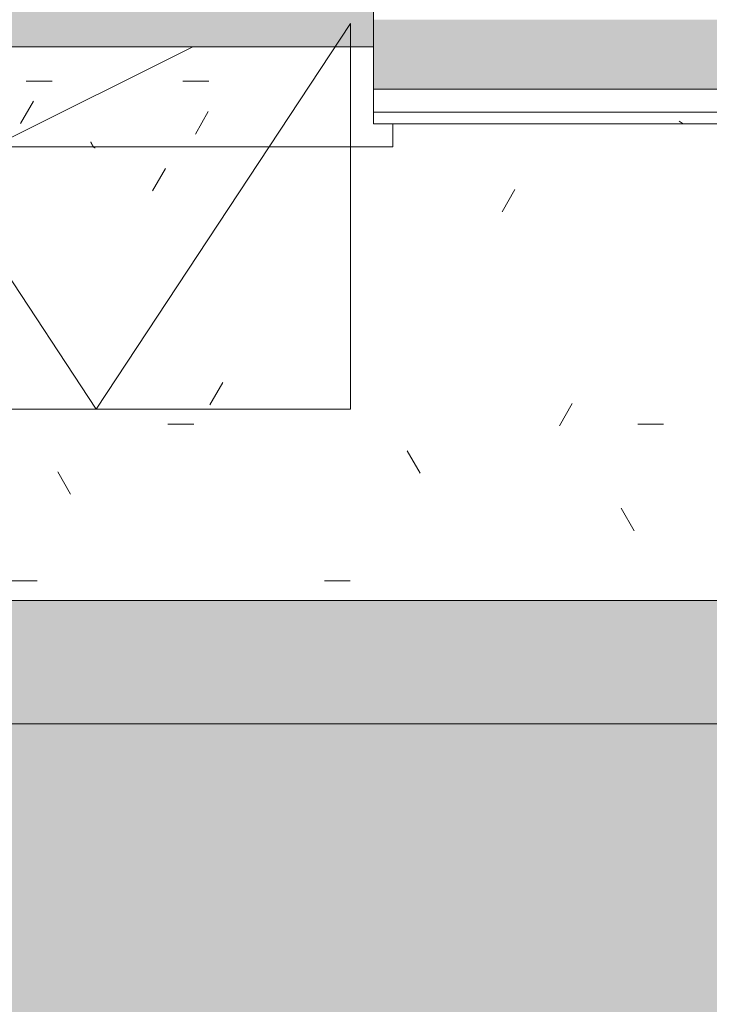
# Model space of a CAD drawing. Header units: millimetres. Extents: x 5980700 to 6194397, y -12939 to 2351883.
# Tile 50 of 124: x 6038100 to 6038994, y -9489 to -8213. Entities that reach past the tile are written whole.
import ezdxf

# ---------------------------------------------------------------- set-up
doc = ezdxf.new("R2010")
doc.units = ezdxf.units.MM
for name, color, linetype, lineweight in [('A-FLOR-PATT', 8, 'Continuous', 18), ('A-GLAZ', 151, 'Continuous', 9), ('A-GLAZ-SILL', 1, 'Continuous', 9), ('A-WALL', 113, 'Continuous', 18), ('A-WALL-PATT', 111, 'Continuous', 25)]:
    doc.layers.add(name, color=color, linetype=linetype, lineweight=lineweight)
pattern_1 = [(0, (0, 0), (812.8, 203.2), [33.528, -576.072, 33.528, -576.072, -3251.2]), (0, (0, 0), (812.8, 203.2), [-1219.2, 33.528, -1185.672, 33.528, -576.072, -1422.4]), (0, (0, 0), (812.8, 203.2), [-3048, 33.528, -372.872, 33.528, -982.472]), (120, (304.8, 101.6), (-582.3763620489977, 602.3054481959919), [33.52799999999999, -576.0719999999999, 33.52799999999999, -576.0719999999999, -3251.199999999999]), (120, (304.8, 101.6), (-582.3763620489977, 602.3054481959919), [-1219.2, 33.52799999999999, -1185.672, 33.52799999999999, -576.0719999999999, -1422.4]), (120, (304.8, 101.6), (-582.3763620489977, 602.3054481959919), [-3048, 33.52799999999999, -372.8719999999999, 33.52799999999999, -982.4719999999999]), (240, (406.4, 508), (-230.4236379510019, -805.5054481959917), [33.528, -576.072, 33.528, -576.072, -3251.2]), (240, (406.4, 508), (-230.4236379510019, -805.5054481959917), [-1219.2, 33.528, -1185.672, 33.528, -576.072, -1422.4]), (240, (406.4, 508), (-230.4236379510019, -805.5054481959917), [-3048, 33.528, -372.872, 33.528, -982.472])]

# ---------------------------------------------------------------- blocks, each defined once
blk = doc.blocks.new('FX-JANELA_MAXIM-AR-3FLS - 2_10 x 1_00-4048916-PLANTA DE CAIMENTO DE PISOS - TÉRREO')
at = {"layer": 'A-GLAZ', "lineweight": 5}
blk.add_hatch(color=251, dxfattribs=at).paths.add_polyline_path([(1049.999999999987, -19.99999999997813), (-1049.999999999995, -19.99999999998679), (-1049.999999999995, -79.99999999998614), (1049.999999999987, -79.99999999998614), (1049.999999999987, -36.98467825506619)])
at = {"layer": 'A-GLAZ', "color": 90, "lineweight": 5}
for p, q in [((-1019.999999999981, -49.99999999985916), (-689.9999999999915, 450.0000000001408)), ((-1019.999999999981, 450.0000000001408), (-359.999999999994, 450.0000000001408)), ((-1019.999999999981, -49.99999999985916), (-1019.999999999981, 450.0000000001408)), ((-359.999999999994, -50.00000000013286), (-689.9999999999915, 450.0000000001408)), ((-359.999999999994, 450.0000000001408), (-359.999999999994, -50.00000000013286)), ((-329.9999999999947, -49.99999999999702), (-4.060751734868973e-12, 450.0000000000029)), ((-329.9999999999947, 450.0000000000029), (329.9999999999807, 450.0000000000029)), ((-329.9999999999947, -49.99999999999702), (-329.9999999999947, 450.0000000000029)), ((-4.079397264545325e-12, 450.0000000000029), (329.9999999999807, -49.99999999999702)), ((329.9999999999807, 450.0000000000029), (329.9999999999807, -49.99999999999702)), ((360.0000000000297, -49.99999999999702), (690.0000000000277, 450.000000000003)), ((360.0000000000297, 450.000000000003), (1020.000000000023, 450.000000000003)), ((360.0000000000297, -49.99999999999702), (360.0000000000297, 450.000000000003)), ((690.0000000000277, 450.000000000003), (1020.000000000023, -49.99999999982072)), ((1020.000000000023, 450.000000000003), (1020.000000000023, -49.99999999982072)), ((-1050.000000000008, -80), (-1050.000000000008, -19.99999999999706)), ((-1050.000000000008, -19.99999999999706), (1049.999999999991, -19.99999999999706)), ((1049.999999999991, -19.99999999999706), (1049.999999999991, -80)), ((1049.999999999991, -80), (-1050.000000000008, -80))]:
    blk.add_line(p, q, dxfattribs=at)
blk = doc.blocks.new('FP_11-PLANTA DE CAIMENTO DE PISOS - TÉRREO')
at = {"layer": 'A-GLAZ-SILL', "color": 90, "lineweight": 5}
blk.add_line((1074.999999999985, 109.9999999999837), (-1074.999999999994, 109.9999999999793), dxfattribs=at)
at = {"layer": 'A-GLAZ-SILL', "lineweight": 5}
for p, q in [((-688.7830790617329, 111.1594975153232), (-688.6519144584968, 111.1454815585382)), ((-688.6519144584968, 111.1454815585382), (-688.520749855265, 111.1221406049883)), ((-688.520749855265, 111.1221406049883), (-688.3895852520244, 111.0895030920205)), ((-688.3895852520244, 111.0895030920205), (-688.2584206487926, 111.0476087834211)), ((-688.2584206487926, 111.0476087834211), (-688.1272560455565, 110.9965087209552)), ((-688.1272560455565, 110.9965087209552), (-687.9960914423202, 110.9362651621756)), ((-687.9960914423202, 110.9362651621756), (-687.8649268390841, 110.8669515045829)), ((-687.8649268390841, 110.8669515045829), (-687.7337622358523, 110.788652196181)), ((-687.7337622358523, 110.788652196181), (-687.6025976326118, 110.7014626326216)), ((-687.6025976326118, 110.7014626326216), (-687.4714330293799, 110.6054890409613)), ((-687.4714330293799, 110.6054890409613), (-687.3402684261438, 110.5008483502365)), ((-687.3402684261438, 110.5008483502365), (-687.2091038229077, 110.3876680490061)), ((-687.2091038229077, 110.3876680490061), (-687.0779392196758, 110.2660860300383)), ((-687.0779392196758, 110.2660860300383), (-686.9467746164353, 110.1362504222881)), ((-686.9467746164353, 110.1362504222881), (-686.8156100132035, 109.9983194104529)), ((-686.8156100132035, 109.9983194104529), (-686.6844454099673, 109.8524610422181)), ((-686.6844454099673, 109.8524610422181), (-686.5532808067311, 109.6988530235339)), ((-686.5532808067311, 109.6988530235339), (-686.422116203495, 109.5376825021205)), ((-686.422116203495, 109.5376825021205), (-686.2909516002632, 109.3691458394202)), ((-686.2909516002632, 109.3691458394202), (-686.1597869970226, 109.1934483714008)), ((-686.1597869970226, 109.1934483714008), (-686.0286223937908, 109.0108041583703)), ((-686.0286223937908, 109.0108041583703), (-685.8974577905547, 108.821435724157)), ((-685.8974577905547, 108.821435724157), (-685.7662931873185, 108.6255737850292)), ((-685.7662931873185, 108.6255737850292), (-685.6351285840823, 108.4234569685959)), ((-685.6351285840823, 108.4234569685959), (-685.5039639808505, 108.2153315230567)), ((-685.5039639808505, 108.2153315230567), (-685.3727993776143, 108.0014510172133)), ((-685.3727993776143, 108.0014510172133), (-685.2416347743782, 107.7820760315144)), ((-685.2416347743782, 107.7820760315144), (-685.1104701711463, 107.5574738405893)), ((-685.1104701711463, 107.5574738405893), (-684.9793055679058, 107.3279180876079)), ((-684.9793055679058, 107.3279180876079), (-684.848140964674, 107.0936884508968)), ((-684.848140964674, 107.0936884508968), (-684.7169763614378, 106.8550703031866)), ((-684.7169763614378, 106.8550703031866), (-684.5858117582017, 106.6123543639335)), ((-684.5858117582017, 106.6123543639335), (-684.4546471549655, 106.3658363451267)), ((-684.4546471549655, 106.3658363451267), (-684.3234825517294, 106.1158165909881)), ((-684.3234825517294, 106.1158165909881), (-684.1923179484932, 105.8625997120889)), ((-684.1923179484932, 105.8625997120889), (-684.0611533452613, 105.6064942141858)), ((-684.0611533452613, 105.6064942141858), (-683.9299887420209, 105.3478121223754)), ((-683.9299887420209, 105.3478121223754), (-683.798824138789, 105.0868686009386)), ((-683.798824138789, 105.0868686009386), (-683.6676595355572, 104.8239815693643)), ((-683.6676595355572, 104.8239815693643), (-683.5364949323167, 104.5594713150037)), ((-683.5364949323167, 104.5594713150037), (-683.4053303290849, 104.2936601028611)), ((-683.4053303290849, 104.2936601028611), (-683.2741657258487, 104.0268717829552)), ((-683.2741657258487, 104.0268717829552), (-683.1430011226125, 103.7594313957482)), ((-683.1430011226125, 103.7594313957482), (-683.0118365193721, 103.4916647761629)), ((-560.1621416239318, 103.4916647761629), (-560.0327871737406, 103.7557375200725)), ((-560.0327871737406, 103.7557375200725), (-559.9034327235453, 104.0194973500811)), ((-559.9034327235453, 104.0194973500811), (-559.7740782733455, 104.2826317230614)), ((-559.7740782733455, 104.2826317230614), (-559.6447238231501, 104.5448288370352)), ((-559.6447238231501, 104.5448288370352), (-559.5153693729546, 104.8057780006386)), ((-559.5153693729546, 104.8057780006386), (-559.3860149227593, 105.0651700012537)), ((-559.3860149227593, 105.0651700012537), (-559.2566604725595, 105.322697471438)), ((-559.2566604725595, 105.322697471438), (-559.127306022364, 105.5780552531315)), ((-559.127306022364, 105.5780552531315), (-558.9979515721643, 105.8309407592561)), ((-558.9979515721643, 105.8309407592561), (-558.8685971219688, 106.0810543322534)), ((-558.8685971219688, 106.0810543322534), (-558.7392426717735, 106.3280995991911)), ((-558.7392426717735, 106.3280995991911), (-558.6098882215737, 106.5717838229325)), ((-558.6098882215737, 106.5717838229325), (-558.4805337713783, 106.8118182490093)), ((-558.4805337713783, 106.8118182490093), (-558.3511793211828, 107.047918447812)), ((-558.3511793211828, 107.047918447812), (-558.2218248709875, 107.279804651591)), ((-558.2218248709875, 107.279804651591), (-558.0924704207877, 107.5072020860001)), ((-558.0924704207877, 107.5072020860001), (-557.9631159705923, 107.7298412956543)), ((-557.9631159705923, 107.7298412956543), (-557.8337615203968, 107.947458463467)), ((-557.8337615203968, 107.947458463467), (-557.7044070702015, 108.1597957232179)), ((-557.7044070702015, 108.1597957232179), (-557.575052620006, 108.3666014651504)), ((-557.575052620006, 108.3666014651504), (-557.4456981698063, 108.5676306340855)), ((-557.4456981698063, 108.5676306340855), (-557.3163437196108, 108.7626450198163)), ((-557.3163437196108, 108.7626450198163), (-557.1869892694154, 108.951413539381)), ((-557.1869892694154, 108.951413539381), (-557.05763481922, 109.1337125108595)), ((-557.05763481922, 109.1337125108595), (-556.9282803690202, 109.3093259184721)), ((-556.9282803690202, 109.3093259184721), (-556.7989259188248, 109.4780456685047)), ((-556.7989259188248, 109.4780456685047), (-556.6695714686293, 109.639671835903)), ((-556.6695714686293, 109.639671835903), (-556.540217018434, 109.7940129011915)), ((-556.540217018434, 109.7940129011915), (-556.4108625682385, 109.94088597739)), ((-491.2056386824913, 111.1628916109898), (-490.8490120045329, 111.1590526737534)), ((-490.8490120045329, 111.1590526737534), (-490.4923853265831, 111.1526558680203)), ((-490.4923853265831, 111.1526558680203), (-490.1357586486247, 111.1437033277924)), ((-490.1357586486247, 111.1437033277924), (-489.7791319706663, 111.1321980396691)), ((-489.7791319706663, 111.1321980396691), (-489.4225052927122, 111.1181438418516)), ((-489.4225052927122, 111.1181438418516), (-489.0658786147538, 111.1015454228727)), ((-489.0658786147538, 111.1015454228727), (-488.709251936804, 111.0824083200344)), ((-488.709251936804, 111.0824083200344), (-488.3526252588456, 111.0607389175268)), ((-488.3526252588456, 111.0607389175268), (-487.9959985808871, 111.0365444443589)), ((-487.9959985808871, 111.0365444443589), (-487.6393719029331, 111.0098329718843)), ((-487.6393719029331, 111.0098329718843), (-487.282745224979, 110.9806134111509)), ((-487.282745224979, 110.9806134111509), (-486.9261185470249, 110.9488955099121)), ((-486.9261185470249, 110.9488955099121), (-486.5694918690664, 110.9146898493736)), ((-486.5694918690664, 110.9146898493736), (-486.2128651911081, 110.8780078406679)), ((-486.2128651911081, 110.8780078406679), (-485.8562385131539, 110.8388617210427)), ((-485.8562385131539, 110.8388617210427), (-485.4996118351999, 110.7972645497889)), ((-485.4996118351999, 110.7972645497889), (-485.1429851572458, 110.753230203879)), ((-485.1429851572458, 110.753230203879), (-484.7863584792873, 110.7067733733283)), ((-484.7863584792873, 110.7067733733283), (-484.4297318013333, 110.6579095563)), ((-484.4297318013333, 110.6579095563), (-484.0731051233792, 110.6066550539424)), ((-484.0731051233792, 110.6066550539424), (-483.7164784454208, 110.5530269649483)), ((-483.7164784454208, 110.5530269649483), (-483.3598517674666, 110.4970431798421)), ((-483.3598517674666, 110.4970431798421), (-483.0032250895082, 110.4387223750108)), ((-483.0032250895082, 110.4387223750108), (-482.6465984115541, 110.3780840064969)), ((-482.6465984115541, 110.3780840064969), (-482.2899717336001, 110.31514830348)), ((-482.2899717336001, 110.31514830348), (-481.9333450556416, 110.2499362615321)), ((-481.9333450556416, 110.2499362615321), (-481.5767183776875, 110.1824696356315)), ((-481.5767183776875, 110.1824696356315), (-481.2200916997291, 110.11277093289)), ((-481.2200916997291, 110.11277093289), (-480.8634650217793, 110.040863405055)), ((-480.8634650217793, 110.040863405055), (-480.5068383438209, 109.9667710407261)), ((-480.5068383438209, 109.9667710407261), (-480.1502116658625, 109.8905185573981)), ((-480.1502116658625, 109.8905185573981), (-479.7935849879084, 109.8121313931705)), ((-479.7935849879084, 109.8121313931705), (-479.43695830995, 109.7316356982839)), ((-479.43695830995, 109.7316356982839), (-479.0803316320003, 109.6490583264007)), ((-479.0803316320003, 109.6490583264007), (-478.7237049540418, 109.5644268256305)), ((-478.7237049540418, 109.5644268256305), (-478.3670782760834, 109.4777694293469)), ((-478.3670782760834, 109.4777694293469), (-478.0104515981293, 109.38911504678)), ((-478.0104515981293, 109.38911504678), (-477.6538249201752, 109.2984932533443)), ((-477.6538249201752, 109.2984932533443), (-477.2971982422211, 109.2059342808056)), ((-477.2971982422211, 109.2059342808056), (-476.9405715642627, 109.1114690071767)), ((-476.9405715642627, 109.1114690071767), (-476.5839448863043, 109.0151289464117)), ((-476.5839448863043, 109.0151289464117), (-476.2273182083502, 108.9169462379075)), ((-476.2273182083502, 108.9169462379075), (-475.8706915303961, 108.8169536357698)), ((-475.8706915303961, 108.8169536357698), (-475.514064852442, 108.715184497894)), ((-475.514064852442, 108.715184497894), (-475.1574381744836, 108.6116727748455)), ((-475.1574381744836, 108.6116727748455), (-474.8008114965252, 108.5064529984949)), ((-474.8008114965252, 108.5064529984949), (-474.444184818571, 108.3995602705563)), ((-474.444184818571, 108.3995602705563), (-474.087558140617, 108.2910302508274)), ((-474.087558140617, 108.2910302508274), (-473.7309314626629, 108.1808991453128)), ((-473.7309314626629, 108.1808991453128), (-473.3743047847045, 108.0692036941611)), ((-473.3743047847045, 108.0692036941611), (-473.0176781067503, 107.9559811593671)), ((-473.0176781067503, 107.9559811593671), (-472.6610514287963, 107.8412693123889)), ((-472.6610514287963, 107.8412693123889), (-472.3044247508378, 107.7251064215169)), ((-472.3044247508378, 107.7251064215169), (-471.9477980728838, 107.6075312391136)), ((-471.9477980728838, 107.6075312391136), (-471.5911713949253, 107.4885829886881)), ((-471.5911713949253, 107.4885829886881), (-471.2345447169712, 107.3683013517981)), ((-471.2345447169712, 107.3683013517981), (-470.8779180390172, 107.2467264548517)), ((-470.8779180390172, 107.2467264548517), (-470.5212913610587, 107.123898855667)), ((-470.5212913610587, 107.123898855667), (-470.1646646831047, 106.9998595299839)), ((-470.1646646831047, 106.9998595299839), (-469.8080380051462, 106.8746498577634)), ((-469.8080380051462, 106.8746498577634), (-469.4514113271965, 106.7483116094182)), ((-469.4514113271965, 106.7483116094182), (-469.094784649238, 106.6208869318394)), ((-469.094784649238, 106.6208869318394), (-468.7381579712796, 106.4924183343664)), ((-468.7381579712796, 106.4924183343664), (-468.3815312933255, 106.3629486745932)), ((-468.3815312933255, 106.3629486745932), (-468.0249046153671, 106.2325211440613)), ((-468.0249046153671, 106.2325211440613), (-467.6682779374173, 106.1011792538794)), ((-467.6682779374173, 106.1011792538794), (-467.3116512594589, 105.9689668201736)), ((-467.3116512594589, 105.9689668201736), (-466.9550245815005, 105.8359279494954)), ((-466.9550245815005, 105.8359279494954), (-466.5983979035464, 105.7021070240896)), ((-466.5983979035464, 105.7021070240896), (-466.2417712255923, 105.5675486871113)), ((-466.2417712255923, 105.5675486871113), (-465.8851445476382, 105.432297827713)), ((-465.8851445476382, 105.432297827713), (-465.5285178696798, 105.2963995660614)), ((-465.5285178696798, 105.2963995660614), (-465.1718911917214, 105.1598992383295)), ((-465.1718911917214, 105.1598992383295), (-464.8152645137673, 105.0228423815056)), ((-464.8152645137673, 105.0228423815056), (-464.4586378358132, 104.885274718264)), ((-464.4586378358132, 104.885274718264), (-464.1020111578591, 104.7472421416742)), ((-464.1020111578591, 104.7472421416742), (-463.7453844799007, 104.6087906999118)), ((-463.7453844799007, 104.6087906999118), (-463.3887578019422, 104.4699665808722)), ((-463.3887578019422, 104.4699665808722), (-463.0321311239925, 104.3308160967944)), ((-463.0321311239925, 104.3308160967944), (-462.6755044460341, 104.1913856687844)), ((-462.6755044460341, 104.1913856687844), (-462.31887776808, 104.0517218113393)), ((-462.31887776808, 104.0517218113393), (-461.9622510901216, 103.9118711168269)), ((-461.9622510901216, 103.9118711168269), (-461.6056244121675, 103.7718802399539)), ((-461.6056244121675, 103.7718802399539), (-461.2489977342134, 103.6317958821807)), ((-461.2489977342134, 103.6317958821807), (-460.8923710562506, 103.4916647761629)), ((26.42573187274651, 103.4916647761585), (26.55689647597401, 103.7594313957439)), ((26.55689647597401, 103.7594313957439), (26.6880610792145, 104.0268717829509)), ((26.6880610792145, 104.0268717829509), (26.81922568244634, 104.2936601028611)), ((26.81922568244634, 104.2936601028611), (26.95039028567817, 104.5594713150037)), ((26.95039028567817, 104.5594713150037), (27.08155488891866, 104.82398156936)), ((27.08155488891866, 104.82398156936), (27.21271949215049, 105.0868686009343)), ((27.21271949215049, 105.0868686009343), (27.34388409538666, 105.3478121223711)), ((27.34388409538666, 105.3478121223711), (27.47504869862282, 105.6064942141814)), ((27.47504869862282, 105.6064942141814), (27.60621330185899, 105.8625997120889)), ((27.60621330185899, 105.8625997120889), (27.73737790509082, 106.1158165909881)), ((27.73737790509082, 106.1158165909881), (27.86854250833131, 106.3658363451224)), ((27.86854250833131, 106.3658363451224), (27.99970711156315, 106.6123543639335)), ((27.99970711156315, 106.6123543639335), (28.13087171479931, 106.8550703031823)), ((28.13087171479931, 106.8550703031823), (28.26203631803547, 107.0936884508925)), ((28.26203631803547, 107.0936884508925), (28.39320092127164, 107.3279180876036)), ((28.39320092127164, 107.3279180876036), (28.5243655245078, 107.5574738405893)), ((28.5243655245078, 107.5574738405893), (28.65553012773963, 107.7820760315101)), ((28.65553012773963, 107.7820760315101), (28.7866947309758, 108.001451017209)), ((28.7866947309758, 108.001451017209), (28.91785933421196, 108.2153315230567)), ((28.91785933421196, 108.2153315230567), (29.04902393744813, 108.4234569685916)), ((29.04902393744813, 108.4234569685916), (29.18018854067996, 108.6255737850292)), ((29.18018854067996, 108.6255737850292), (29.31135314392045, 108.8214357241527)), ((29.31135314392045, 108.8214357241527), (29.44251774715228, 109.010804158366)), ((29.44251774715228, 109.010804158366), (29.57368235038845, 109.1934483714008)), ((29.57368235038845, 109.1934483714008), (29.70484695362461, 109.3691458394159)), ((29.70484695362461, 109.3691458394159), (29.83601155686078, 109.5376825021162)), ((29.83601155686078, 109.5376825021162), (29.96717616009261, 109.6988530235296)), ((29.96717616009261, 109.6988530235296), (30.0983407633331, 109.8524610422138)), ((30.0983407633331, 109.8524610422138), (30.22950536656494, 109.9983194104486)), ((30.22950536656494, 109.9983194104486), (30.36066996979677, 110.1362504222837)), ((30.36066996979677, 110.1362504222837), (30.49183457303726, 110.2660860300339)), ((30.49183457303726, 110.2660860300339), (30.62299917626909, 110.3876680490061)), ((30.62299917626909, 110.3876680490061), (30.75416377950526, 110.5008483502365)), ((30.75416377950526, 110.5008483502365), (30.88532838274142, 110.605489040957)), ((30.88532838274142, 110.605489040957), (31.01649298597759, 110.7014626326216)), ((31.01649298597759, 110.7014626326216), (31.14765758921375, 110.788652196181)), ((31.14765758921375, 110.788652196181), (31.27882219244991, 110.8669515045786)), ((31.27882219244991, 110.8669515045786), (31.40998679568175, 110.9362651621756)), ((31.40998679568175, 110.9362651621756), (31.54115139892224, 110.9965087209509)), ((31.54115139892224, 110.9965087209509), (31.67231600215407, 111.0476087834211)), ((31.67231600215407, 111.0476087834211), (31.80348060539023, 111.0895030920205)), ((31.80348060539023, 111.0895030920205), (31.9346452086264, 111.122140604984)), ((31.9346452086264, 111.122140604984), (32.06580981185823, 111.1454815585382)), ((32.06580981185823, 111.1454815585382), (32.1969744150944, 111.1594975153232)), ((613.0136053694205, 103.4916647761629), (613.144769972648, 103.7594313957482)), ((613.144769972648, 103.7594313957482), (613.2759345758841, 104.0268717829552)), ((613.2759345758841, 104.0268717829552), (613.4070991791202, 104.2936601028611)), ((613.4070991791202, 104.2936601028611), (613.5382637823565, 104.5594713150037)), ((613.5382637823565, 104.5594713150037), (613.6694283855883, 104.8239815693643)), ((613.6694283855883, 104.8239815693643), (613.8005929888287, 105.0868686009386)), ((613.8005929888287, 105.0868686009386), (613.9317575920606, 105.3478121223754)), ((613.9317575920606, 105.3478121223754), (614.0629221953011, 105.6064942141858)), ((614.0629221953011, 105.6064942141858), (614.1940867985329, 105.8625997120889)), ((614.1940867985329, 105.8625997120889), (614.325251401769, 106.1158165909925)), ((614.325251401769, 106.1158165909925), (614.4564160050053, 106.3658363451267)), ((614.4564160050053, 106.3658363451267), (614.5875806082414, 106.6123543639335)), ((614.5875806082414, 106.6123543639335), (614.7187452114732, 106.8550703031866)), ((614.7187452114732, 106.8550703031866), (614.8499098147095, 107.0936884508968)), ((614.8499098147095, 107.0936884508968), (614.9810744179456, 107.3279180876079)), ((614.9810744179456, 107.3279180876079), (615.1122390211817, 107.5574738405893)), ((615.1122390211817, 107.5574738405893), (615.2434036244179, 107.7820760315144)), ((615.2434036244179, 107.7820760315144), (615.3745682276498, 108.0014510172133)), ((615.3745682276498, 108.0014510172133), (615.5057328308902, 108.2153315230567)), ((615.5057328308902, 108.2153315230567), (615.636897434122, 108.4234569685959)), ((615.636897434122, 108.4234569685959), (615.7680620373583, 108.6255737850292)), ((615.7680620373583, 108.6255737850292), (615.8992266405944, 108.821435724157)), ((615.8992266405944, 108.821435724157), (616.0303912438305, 109.0108041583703)), ((616.0303912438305, 109.0108041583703), (616.1615558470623, 109.1934483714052)), ((616.1615558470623, 109.1934483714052), (616.2927204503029, 109.3691458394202)), ((616.2927204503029, 109.3691458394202), (616.4238850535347, 109.5376825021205)), ((616.4238850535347, 109.5376825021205), (616.5550496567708, 109.6988530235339)), ((616.5550496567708, 109.6988530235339), (616.6862142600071, 109.8524610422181)), ((616.6862142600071, 109.8524610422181), (616.8173788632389, 109.9983194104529)), ((616.8173788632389, 109.9983194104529), (616.9485434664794, 110.1362504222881)), ((616.9485434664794, 110.1362504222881), (617.0797080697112, 110.2660860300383)), ((617.0797080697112, 110.2660860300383), (617.2108726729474, 110.3876680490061)), ((617.2108726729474, 110.3876680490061), (617.3420372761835, 110.5008483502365)), ((617.3420372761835, 110.5008483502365), (617.4732018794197, 110.6054890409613)), ((617.4732018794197, 110.6054890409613), (617.6043664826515, 110.7014626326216)), ((617.6043664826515, 110.7014626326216), (617.735531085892, 110.788652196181)), ((617.735531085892, 110.788652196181), (617.8666956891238, 110.8669515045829)), ((617.8666956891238, 110.8669515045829), (617.9978602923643, 110.9362651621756)), ((617.9978602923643, 110.9362651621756), (618.1290248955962, 110.9965087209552)), ((618.1290248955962, 110.9965087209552), (618.260189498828, 111.0476087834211)), ((618.260189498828, 111.0476087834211), (618.3913541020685, 111.0895030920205)), ((618.3913541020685, 111.0895030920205), (618.5225187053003, 111.1221406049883)), ((618.5225187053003, 111.1221406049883), (618.6536833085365, 111.1454815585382)), ((618.6536833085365, 111.1454815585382), (618.7848479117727, 111.1594975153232)), ((719.0278173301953, 111.1594975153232), (719.1589819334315, 111.1454815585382)), ((719.1589819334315, 111.1454815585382), (719.2901465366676, 111.1221406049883)), ((719.2901465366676, 111.1221406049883), (719.4213111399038, 111.0895030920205)), ((719.4213111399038, 111.0895030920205), (719.5524757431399, 111.0476087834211)), ((719.5524757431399, 111.0476087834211), (719.6836403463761, 110.9965087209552)), ((719.6836403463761, 110.9965087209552), (719.814804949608, 110.9362651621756)), ((719.814804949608, 110.9362651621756), (719.9459695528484, 110.8669515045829)), ((719.9459695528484, 110.8669515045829), (720.0771341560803, 110.788652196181)), ((720.0771341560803, 110.788652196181), (720.2082987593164, 110.7014626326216)), ((720.2082987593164, 110.7014626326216), (720.3394633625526, 110.6054890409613)), ((720.3394633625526, 110.6054890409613), (720.4706279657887, 110.5008483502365)), ((720.4706279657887, 110.5008483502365), (720.6017925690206, 110.3876680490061)), ((720.6017925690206, 110.3876680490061), (720.7329571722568, 110.2660860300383)), ((720.7329571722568, 110.2660860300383), (720.8641217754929, 110.1362504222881)), ((720.8641217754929, 110.1362504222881), (720.9952863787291, 109.9983194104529)), ((720.9952863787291, 109.9983194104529), (721.1264509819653, 109.8524610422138)), ((721.1264509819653, 109.8524610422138), (721.2576155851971, 109.6988530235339)), ((721.2576155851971, 109.6988530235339), (721.3887801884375, 109.5376825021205)), ((721.3887801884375, 109.5376825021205), (721.5199447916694, 109.3691458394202)), ((721.5199447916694, 109.3691458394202), (721.6511093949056, 109.1934483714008)), ((721.6511093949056, 109.1934483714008), (721.7822739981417, 109.0108041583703)), ((721.7822739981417, 109.0108041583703), (721.913438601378, 108.821435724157)), ((721.913438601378, 108.821435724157), (722.0446032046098, 108.6255737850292)), ((722.0446032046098, 108.6255737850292), (722.1757678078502, 108.4234569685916)), ((722.1757678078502, 108.4234569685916), (722.306932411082, 108.2153315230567)), ((722.306932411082, 108.2153315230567), (722.4380970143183, 108.0014510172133)), ((722.4380970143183, 108.0014510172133), (722.5692616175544, 107.7820760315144)), ((722.5692616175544, 107.7820760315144), (722.7004262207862, 107.5574738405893)), ((722.7004262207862, 107.5574738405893), (722.8315908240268, 107.3279180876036)), ((722.8315908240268, 107.3279180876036), (722.9627554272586, 107.0936884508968)), ((722.9627554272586, 107.0936884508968), (723.0939200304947, 106.8550703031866)), ((723.0939200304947, 106.8550703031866), (723.2250846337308, 106.6123543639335)), ((723.2250846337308, 106.6123543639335), (723.3562492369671, 106.3658363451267)), ((723.3562492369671, 106.3658363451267), (723.4874138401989, 106.1158165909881)), ((723.4874138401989, 106.1158165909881), (723.6185784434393, 105.8625997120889)), ((723.6185784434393, 105.8625997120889), (723.7497430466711, 105.6064942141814)), ((723.7497430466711, 105.6064942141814), (723.8809076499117, 105.3478121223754)), ((723.8809076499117, 105.3478121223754), (724.0120722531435, 105.0868686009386)), ((724.0120722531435, 105.0868686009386), (724.1432368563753, 104.82398156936)), ((724.1432368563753, 104.82398156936), (724.2744014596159, 104.5594713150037)), ((724.2744014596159, 104.5594713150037), (724.4055660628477, 104.2936601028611)), ((724.4055660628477, 104.2936601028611), (724.5367306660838, 104.0268717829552)), ((724.5367306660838, 104.0268717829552), (724.66789526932, 103.7594313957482)), ((724.66789526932, 103.7594313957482), (724.7990598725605, 103.4916647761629)), ((847.6487547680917, 103.4916647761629), (847.7799193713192, 103.7594313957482)), ((847.7799193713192, 103.7594313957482), (847.9110839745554, 104.0268717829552)), ((847.9110839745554, 104.0268717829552), (848.0422485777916, 104.2936601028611)), ((848.0422485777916, 104.2936601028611), (848.1734131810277, 104.5594713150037)), ((848.1734131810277, 104.5594713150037), (848.3045777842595, 104.82398156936)), ((848.3045777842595, 104.82398156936), (848.4357423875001, 105.0868686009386)), ((848.4357423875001, 105.0868686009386), (848.5669069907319, 105.3478121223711)), ((848.5669069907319, 105.3478121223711), (848.698071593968, 105.6064942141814)), ((848.698071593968, 105.6064942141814), (848.8292361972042, 105.8625997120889)), ((848.8292361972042, 105.8625997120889), (848.9604008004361, 106.1158165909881)), ((848.9604008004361, 106.1158165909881), (849.0915654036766, 106.3658363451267)), ((849.0915654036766, 106.3658363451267), (849.2227300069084, 106.6123543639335)), ((849.2227300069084, 106.6123543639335), (849.3538946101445, 106.8550703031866)), ((849.3538946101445, 106.8550703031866), (849.4850592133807, 107.0936884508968)), ((849.4850592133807, 107.0936884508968), (849.6162238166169, 107.3279180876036)), ((849.6162238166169, 107.3279180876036), (849.7473884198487, 107.5574738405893)), ((849.7473884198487, 107.5574738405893), (849.8785530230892, 107.7820760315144)), ((849.8785530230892, 107.7820760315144), (850.009717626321, 108.001451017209)), ((850.009717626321, 108.001451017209), (850.1408822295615, 108.2153315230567)), ((850.1408822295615, 108.2153315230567), (850.2720468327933, 108.4234569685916)), ((850.2720468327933, 108.4234569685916), (850.4032114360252, 108.6255737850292)), ((850.4032114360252, 108.6255737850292), (850.5343760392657, 108.821435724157)), ((850.5343760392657, 108.821435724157), (850.6655406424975, 109.0108041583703)), ((850.6655406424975, 109.0108041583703), (850.7967052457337, 109.1934483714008)), ((850.7967052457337, 109.1934483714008), (850.9278698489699, 109.3691458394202)), ((850.9278698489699, 109.3691458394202), (851.059034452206, 109.5376825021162)), ((851.059034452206, 109.5376825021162), (851.1901990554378, 109.6988530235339)), ((851.1901990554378, 109.6988530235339), (851.3213636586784, 109.8524610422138)), ((851.3213636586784, 109.8524610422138), (851.4525282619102, 109.9983194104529)), ((851.4525282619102, 109.9983194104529), (851.5836928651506, 110.1362504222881)), ((851.5836928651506, 110.1362504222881), (851.7148574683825, 110.2660860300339)), ((851.7148574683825, 110.2660860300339), (851.8460220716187, 110.3876680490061)), ((851.8460220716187, 110.3876680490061), (851.9771866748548, 110.5008483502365)), ((851.9771866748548, 110.5008483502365), (852.1083512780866, 110.6054890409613)), ((852.1083512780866, 110.6054890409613), (852.2395158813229, 110.7014626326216)), ((852.2395158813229, 110.7014626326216), (852.370680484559, 110.788652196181)), ((852.370680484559, 110.788652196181), (852.5018450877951, 110.8669515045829)), ((852.5018450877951, 110.8669515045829), (852.6330096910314, 110.9362651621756)), ((852.6330096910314, 110.9362651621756), (852.7641742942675, 110.9965087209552)), ((852.7641742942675, 110.9965087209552), (852.8953388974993, 111.0476087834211)), ((852.8953388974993, 111.0476087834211), (853.0265035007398, 111.0895030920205)), ((853.0265035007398, 111.0895030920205), (853.1576681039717, 111.1221406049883)), ((853.1576681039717, 111.1221406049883), (853.2888327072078, 111.1454815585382)), ((853.2888327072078, 111.1454815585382), (853.4199973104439, 111.1594975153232))]:
    blk.add_line(p, q, dxfattribs=at)
blk = doc.blocks.new('CC_PEITORIL - PEITORIL-3862732-PLANTA DE CAIMENTO DE PISOS - TÉRREO')
at = {"layer": 'A-GLAZ-SILL', "lineweight": 5}
h = blk.add_hatch(dxfattribs=at)
h.set_pattern_fill('FP_29', color=256, style=0, pattern_type=2)
h.set_pattern_definition([(180, (-2966.115, -8267.826), (-406.4, -101.6000000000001), [33.528, -271.272, 33.528, -1896.872]), (180, (-2966.115, -8267.826), (-406.4, -101.6000000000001), [-338.328, -271.272, 33.528, -576.072, -1016]), (180, (-2966.115, -8267.826), (-406.4, -101.6000000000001), [-1219.2, 33.528, -271.272, 33.528, -677.672]), (180, (-2966.115, -8267.826), (-406.4, -101.6000000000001), [-1557.528, -169.672, 33.528, -474.472]), (300.0000000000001, (-3118.515, -8318.626), (291.188181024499, -301.1527240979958), [33.528, -271.272, 33.528, -1896.872]), (300.0000000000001, (-3118.515, -8318.626), (291.188181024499, -301.1527240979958), [-338.328, -271.272, 33.528, -576.072, -1016]), (300.0000000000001, (-3118.515, -8318.626), (291.188181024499, -301.1527240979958), [-1219.2, 33.528, -271.272, 33.528, -677.672]), (300.0000000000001, (-3118.515, -8318.626), (291.188181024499, -301.1527240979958), [-1557.528, -169.672, 33.528, -474.472]), (59.99999999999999, (-3169.315, -8521.826), (115.2118189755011, 402.7527240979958), [33.528, -271.272, 33.528, -271.272, -1625.6]), (59.99999999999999, (-3169.315, -8521.826), (115.2118189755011, 402.7527240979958), [-609.6, 33.528, -576.072, 33.528, -271.272, -711.2]), (59.99999999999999, (-3169.315, -8521.826), (115.2118189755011, 402.7527240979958), [-1524, 33.528, -169.672, 33.528, -474.472])])
h.paths.add_polyline_path([(-1049.999999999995, 103.4916647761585), (-1074.99999999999, 103.4916647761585), (-1074.99999999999, 80.00000000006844), (-1049.999999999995, 80.00000000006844), (-1049.999999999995, -19.99999999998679), (1049.999999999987, -19.99999999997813), (1049.999999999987, 80.00000000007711), (1074.99999999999, 80.00000000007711), (1074.99999999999, 103.4916647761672), (369.130954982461, 103.4916647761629)])
h = blk.add_hatch(dxfattribs=at)
h.set_pattern_fill('FP_30', color=256, style=0, pattern_type=2)
h.set_pattern_definition([(36.87, (-3601.115, -9855.326), (-4762.494328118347, -3175.008507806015), [793.75, -7143.75]), (26.565, (-4553.615, -9379.076), (1587.501456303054, 1587.499067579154), [1774.879, -1774.879]), (18.435, (-4553.615, -8585.326), (3174.997452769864, 1587.502903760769), [1004.024, -4016.092])])
h.paths.add_polyline_path([(-1049.999999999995, 103.4916647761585), (-1074.99999999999, 103.4916647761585), (-1074.99999999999, 80.00000000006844), (-1049.999999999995, 80.00000000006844), (-1049.999999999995, -19.99999999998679), (1049.999999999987, -19.99999999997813), (1049.999999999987, 80.00000000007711), (1074.99999999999, 80.00000000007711), (1074.99999999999, 103.4916647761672), (369.130954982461, 103.4916647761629)])
at = {"layer": 'A-GLAZ-SILL', "color": 90, "lineweight": 5}
for p, q in [((-1075.000000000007, 103.4916647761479), (-1075.000000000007, 109.9999999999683)), ((-1075.000000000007, 103.4916647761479), (-1075.000000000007, 80.0000000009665)), ((1074.999999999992, 109.9999999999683), (1074.999999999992, 103.491664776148)), ((1074.999999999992, 80.00000000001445), (1074.999999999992, 103.4916647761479)), ((-1075.000000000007, 80.0000000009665), (-1050.000000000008, 80.0000000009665)), ((-1050.000000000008, 80.0000000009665), (-1050.000000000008, -19.99999999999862)), ((1049.999999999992, -19.99999999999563), (1049.999999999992, 80.00000000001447)), ((1049.999999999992, 80.00000000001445), (1074.999999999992, 80.00000000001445))]:
    blk.add_line(p, q, dxfattribs=at)
at = {"layer": 'A-GLAZ', "color": 90, "lineweight": 5}
blk.add_blockref('FP_11-PLANTA DE CAIMENTO DE PISOS - TÉRREO', (0, 0), dxfattribs=at)
blk = doc.blocks.new('BE-PMSa-MOD-ARQ-CONEXAODOFUTURO-EX-000-R_rvt-1-PLANTA DE CAIMENTO DE PISOS - TÉRREO')
at = {"layer": 'A-FLOR-PATT', "lineweight": 5}
h = blk.add_hatch(dxfattribs=at)
h.set_pattern_fill('FP_2', color=135, style=0, pattern_type=2)
h.set_pattern_definition(pattern_1)
h.paths.add_polyline_path([(13153.13200708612, -10125.84100563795), (14705.38782324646, -10125.84100563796), (14705.38782324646, -9779.8857164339), (14699.38782324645, -9779.8857164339), (14699.38782324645, -9763.237570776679), (14681.68558745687, -9763.757413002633), (14670.96395493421, -9768.482704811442), (14665.88782324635, -9780.73757077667), (14665.88782324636, -9856.278958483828), (14670.73620676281, -9865.0681674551), (14677.45883342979, -9868.493127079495), (14678.38782324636, -9869.242380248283), (14678.38782324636, -9881.040871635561), (14674.1436913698, -9882.10035906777), (14663.09686027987, -9878.012306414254), (14654.48340806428, -9869.156476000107), (14652.0250349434, -9859.981702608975), (14651.89263271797, -9855.73757077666), (14650.88782324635, -9855.73757077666), (14651.89263271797, -9780.73757077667), (14653.73085252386, -9770.127241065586), (14655.24199762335, -9764.487570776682), (14667.13782324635, -9752.591745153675), (14683.38782324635, -9748.23757077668), (14699.38782324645, -9748.23757077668), (14699.38782324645, -9731.589425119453), (14705.38782324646, -9731.589425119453), (14705.38782324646, -9705.737570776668), (14755.38782324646, -9705.737570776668), (14755.38782324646, -9754.737570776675), (14795.38782324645, -9754.737570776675), (14796.02424042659, -9756.737570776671), (14812.38782324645, -9756.737570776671), (14811.36426821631, -9815.737570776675), (14810.34779546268, -9815.737570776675), (14811.47778338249, -9818.171971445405), (14811.43015556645, -9819.291362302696), (14811.44856252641, -9820.918341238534), (14827.38782324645, -9827.197475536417), (14827.38782324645, -10125.84100563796), (21231.38515489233, -10125.84100563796), (21231.38515489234, 5919.158994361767), (12003.88515489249, 5918.472013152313), (12003.8851548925, 5447.158205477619), (12268.88333741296, 5447.158205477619), (12268.88333741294, 4674.158994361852), (15653.88333741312, 4674.158994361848), (15653.88333741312, 5447.158205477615), (15923.88333741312, 5447.15820547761), (15923.88333741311, 4674.158994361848), (19999.38682609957, 4674.158994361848), (19999.38682609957, 5447.158205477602), (20269.38682609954, 5447.158205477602), (20269.38682609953, 4280.731645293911), (20299.38682609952, 4280.731645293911), (20298.51487451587, 1530.731645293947), (20269.38682609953, 1530.731645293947), (20269.38682609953, 1143.558994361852), (20299.38682609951, 1143.558994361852), (20298.51487451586, -1606.441005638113), (20269.38682609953, -1606.441005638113), (20269.38682609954, -2040.191005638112), (20299.38682609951, -2040.191005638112), (20298.51487451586, -4790.191005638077), (20269.38682609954, -4790.191005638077), (20269.38682609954, -5273.941005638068), (20299.38682609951, -5273.941005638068), (20298.51487451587, -8023.941005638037), (20269.38682609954, -8023.941005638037), (20269.38682609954, -9308.841005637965), (19999.38682609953, -9308.841005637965), (19999.38682609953, -8513.841794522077), (19913.38333741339, -8513.841794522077), (19913.38333741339, -8347.825683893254), (19635.38599049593, -8347.825683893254), (19635.38599049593, -8377.825683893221), (16285.38599049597, -8376.953732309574), (16285.38599049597, -8347.825683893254), (15971.88333741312, -8347.825683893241), (15971.88333741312, -8513.84179452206), (15921.38515489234, -8513.84179452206), (15921.38515489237, -9312.594001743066), (15651.38515489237, -9312.594001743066), (15651.3851548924, -8513.84179452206), (15603.38515489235, -8513.841794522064), (15603.38515489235, -8377.825683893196), (12316.88333741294, -8377.82568389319), (12316.88333741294, -8513.841794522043), (12268.88333741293, -8513.841794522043), (12268.88333741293, -9312.59400174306), (11998.88333741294, -9312.59400174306), (11998.88333741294, -8513.841794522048), (11950.88333741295, -8513.841794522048), (11950.88333741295, -8347.825683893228), (11867.63333741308, -8347.825683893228), (11867.63333741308, -8377.82568389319), (8517.633337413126, -8376.953732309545), (8517.633337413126, -8347.825683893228), (8434.383337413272, -8347.825683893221), (8434.383337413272, -8468.841794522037), (8419.38333741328, -8468.841794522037), (8419.38333741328, -8498.841794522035), (8434.383337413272, -8498.841794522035), (8434.383337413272, -8513.841794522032), (8386.383337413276, -8513.841794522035), (8386.383337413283, -9312.594001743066), (8116.383337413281, -9312.594001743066), (8116.383337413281, -9125.841005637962), (2121.38333741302, -9125.841005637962), (2121.38333741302, -9312.594001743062), (1851.383337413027, -9312.594001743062), (1851.383337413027, -9125.841005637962), (-4143.616662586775, -9125.841005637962), (-4143.616662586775, -9312.594001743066), (-4413.616662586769, -9312.594001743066), (-4413.616662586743, -8513.841794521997), (-4461.61666258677, -8513.841794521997), (-4461.61666258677, -8498.841794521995), (-4446.616662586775, -8498.841794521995), (-4446.616662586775, -8468.841794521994), (-4461.61666258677, -8468.841794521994), (-4461.61666258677, -8347.825683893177), (-4547.366662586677, -8347.825683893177), (-4547.366662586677, -8377.825683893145), (-7897.36666258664, -8376.953732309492), (-7897.36666258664, -8347.825683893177), (-7983.116662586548, -8347.825683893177), (-7983.116662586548, -8513.841794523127), (-8031.114845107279, -8513.841794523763), (-8031.114845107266, -9308.841005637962), (-8301.114845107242, -9308.841005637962), (-8301.114845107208, -8513.84179452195), (-8349.116662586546, -8513.841794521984), (-8349.116662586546, -8347.825683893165), (-8354.864845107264, -8347.825683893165), (-8354.864845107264, -8377.825683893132), (-11704.86484510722, -8376.953732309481), (-11704.86484510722, -8347.825683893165), (-11710.61666258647, -8347.825683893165), (-11710.61666258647, -8513.841794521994), (-11758.61484510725, -8513.841794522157), (-11758.61484510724, -9308.841005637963), (-12028.61484510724, -9308.841005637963), (-12028.61484510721, -8513.841794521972), (-12076.61666258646, -8513.841794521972), (-12076.61666258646, -8347.825683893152), (-12498.61666258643, -8347.825683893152), (-12498.61666258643, -8377.82568389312), (-15848.61666258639, -8376.953732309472), (-15848.61666258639, -8347.825683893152), (-16270.61666258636, -8347.82568389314), (-16270.61666258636, -8513.841794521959), (-16356.6158860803, -8513.84179452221), (-16356.61588608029, -9308.841005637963), (-16626.61588608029, -9308.841005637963), (-16626.61588608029, -7987.079408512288), (-16656.61588608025, -7987.079408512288), (-16655.74393449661, -5237.079408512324), (-16626.61588608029, -5237.079408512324), (-16626.61588608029, -4803.341005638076), (-16656.61588608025, -4803.341005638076), (-16655.7439344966, -2053.341005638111), (-16626.61588608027, -2053.341005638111), (-16626.61588608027, -1620.841794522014), (-16656.61588608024, -1620.841794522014), (-16655.74393449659, 1129.158205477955), (-16626.61588608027, 1129.158205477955), (-16626.61588608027, 1534.158205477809), (-16656.61588608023, 1534.158205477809), (-16655.74393449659, 4284.158205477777), (-16626.61588608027, 4284.158205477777), (-16626.61588608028, 5479.158994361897), (-16356.61588608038, 5479.158994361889), (-16356.61588608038, 4674.158994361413), (-12028.61666258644, 4674.158994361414), (-12028.61666258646, 5447.158205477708), (-11733.61666258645, 5446.941285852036), (-11733.61666258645, 4674.158994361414), (-8301.114845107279, 4674.158994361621), (-8301.114845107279, 5447.158205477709), (-8031.114845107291, 5447.158205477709), (-8031.114845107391, 5919.158994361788), (-17588.61484510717, 5919.158994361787), (-17588.6148451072, -10125.84100563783), (8442.166919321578, -10125.84100563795)])
h.paths.add_polyline_path([(14664.88301377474, -9780.73757077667), (14665.63226694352, -9779.779781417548), (14664.44050548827, -9775.73581322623)])
h.paths.add_polyline_path([(-16089.6590788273, -8758.10531785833), (-16115.54098333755, -8754.697900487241), (-16139.6590788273, -8744.707858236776), (-16160.36975694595, -8728.815995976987), (-16176.26161920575, -8708.105317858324), (-16186.2516614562, -8683.987222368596), (-16189.6590788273, -8658.105317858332), (-16186.2516614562, -8632.223413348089), (-16176.26161920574, -8608.105317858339), (-16160.36975694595, -8587.39463973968), (-16139.6590788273, -8571.502777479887), (-16115.54098333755, -8561.512735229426), (-16089.6590788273, -8558.105317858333), (-16063.77717431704, -8561.512735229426), (-16039.65907882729, -8571.502777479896), (-16018.94840070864, -8587.394639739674), (-16003.05653844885, -8608.105317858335), (-15993.06649619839, -8632.22341334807), (-15989.6590788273, -8658.105317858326), (-15993.06649619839, -8683.987222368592), (-16003.05653844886, -8708.10531785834), (-16018.94840070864, -8728.815995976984), (-16039.65907882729, -8744.707858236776), (-16063.77717431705, -8754.697900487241)])
h.paths.add_polyline_path([(19732.71217533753, -8754.668450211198), (19706.83027082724, -8751.260990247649), (19682.71217533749, -8741.270823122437), (19660.00862136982, -8722.781563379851), (19646.10963495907, -8704.667825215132), (19636.11959270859, -8680.54942825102), (19632.71217533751, -8648.664394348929), (19632.71217533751, -8622.782813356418), (19636.11959270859, -8596.901232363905), (19646.10963495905, -8572.783438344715), (19662.00149721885, -8552.073019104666), (19682.71217533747, -8536.181355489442), (19706.83027082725, -8526.191438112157), (19732.7121753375, -8522.784063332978), (19758.59407984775, -8526.191438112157), (19782.71217533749, -8536.181355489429), (19803.42285345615, -8552.073019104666), (19819.31471571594, -8572.783438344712), (19829.30475796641, -8596.901232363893), (19832.7121753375, -8628.39034617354), (19832.7121753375, -8654.66720021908), (19827.88084468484, -8683.987101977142), (19816.67739151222, -8708.104895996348), (19803.42285345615, -8725.378762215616), (19782.71217533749, -8741.27082312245), (19758.59407984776, -8751.260990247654)])
h.paths.add_polyline_path([(15648.38515489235, -8468.841794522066), (15650.88333741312, -8468.841794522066), (15650.88333741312, -8347.825683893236), (15648.38515489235, -8347.825683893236), (15648.38515489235, -8375.919436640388)])
h.paths.add_polyline_path([(-15957.766248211, 4689.65210732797), (-15964.016248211, 4691.326789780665), (-15966.60508297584, 4693.313272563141), (-15969.84032103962, 4698.916869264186), (-15969.84032103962, 4705.387345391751), (-15966.60508297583, 4710.990942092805), (-15961.00148627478, 4714.226180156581), (-15954.53101014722, 4714.226180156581), (-15948.92741344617, 4710.990942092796), (-15945.69217538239, 4705.387345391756), (-15945.69217538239, 4698.916869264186), (-15948.92741344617, 4693.313272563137), (-15954.53101014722, 4690.078034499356)])
h.paths.add_polyline_path([(19572.98503538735, 4699.192323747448), (19566.73503538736, 4700.867006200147), (19564.14620062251, 4702.853488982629), (19560.91096255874, 4708.45708568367), (19560.91096255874, 4714.927561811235), (19564.14620062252, 4720.531158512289), (19569.74979732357, 4723.766396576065), (19576.22027345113, 4723.766396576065), (19581.82387015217, 4720.53115851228), (19585.05910821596, 4714.927561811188), (19585.05910821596, 4708.457085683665), (19581.82387015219, 4702.853488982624), (19576.22027345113, 4699.618250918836)])
h.paths.add_polyline_path([(19732.7121753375, 4730.240264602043), (19706.83027082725, 4733.647681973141), (19682.7121753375, 4743.637724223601), (19662.00149721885, 4759.529586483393), (19646.10963495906, 4780.240264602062), (19636.11959270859, 4804.358360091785), (19632.71217533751, 4830.240264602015), (19636.11959270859, 4856.122169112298), (19646.10963495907, 4880.240264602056), (19662.00149721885, 4900.950942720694), (19682.7121753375, 4916.84280498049), (19706.83027082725, 4926.832847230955), (19732.7121753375, 4930.240264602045), (19758.59407984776, 4926.832847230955), (19782.71217533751, 4916.842804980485), (19803.42285345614, 4900.950942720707), (19819.31471571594, 4880.240264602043), (19829.30475796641, 4856.122169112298), (19832.7121753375, 4830.24026460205), (19829.30475796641, 4804.358360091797), (19819.31471571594, 4780.240264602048), (19803.42285345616, 4759.529586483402), (19782.71217533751, 4743.63772422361), (19758.59407984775, 4733.647681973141)])
h.paths.add_polyline_path([(-16089.6590788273, 4736.408178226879), (-16115.54098333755, 4739.815595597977), (-16139.6590788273, 4749.805637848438), (-16160.36975694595, 4765.697500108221), (-16176.26161920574, 4786.408178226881), (-16186.2516614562, 4810.526273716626), (-16189.6590788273, 4836.408178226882), (-16186.2516614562, 4862.29008273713), (-16176.26161920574, 4886.408178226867), (-16160.36975694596, 4907.118856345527), (-16139.6590788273, 4923.010718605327), (-16115.54098333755, 4933.000760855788), (-16089.6590788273, 4936.408178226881), (-16063.77717431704, 4933.000760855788), (-16039.6590788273, 4923.010718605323), (-16018.94840070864, 4907.118856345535), (-16003.05653844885, 4886.408178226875), (-15993.06649619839, 4862.29008273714), (-15989.6590788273, 4836.408178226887), (-15993.06649619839, 4810.526273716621), (-16003.05653844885, 4786.408178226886), (-16018.94840070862, 4765.697500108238), (-16039.6590788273, 4749.805637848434), (-16063.77717431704, 4739.815595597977)])
h = blk.add_hatch(dxfattribs=at)
h.set_pattern_fill('FP_2', color=71, style=0, pattern_type=2)
h.set_pattern_definition(pattern_1)
h.paths.add_polyline_path([(1851.383337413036, -8965.841005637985), (1851.383337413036, -8513.841794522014), (1803.383337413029, -8513.841794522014), (1803.383337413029, -8498.841794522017), (1818.383337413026, -8498.841794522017), (1818.383337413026, -8468.841794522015), (1803.383337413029, -8468.841794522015), (1803.383337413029, -8347.825683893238), (1591.385140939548, -8347.825683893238), (1591.385140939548, -8377.825683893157), (-1458.614859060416, -8376.822939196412), (-1458.614859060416, -8347.825683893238), (-1891.114845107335, -8347.825683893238), (-1891.114845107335, -8377.825683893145), (-4041.114845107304, -8376.953732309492), (-4041.114845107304, -8347.825683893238), (-4095.616662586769, -8347.825683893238), (-4095.616662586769, -8468.841794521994), (-4110.616662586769, -8468.841794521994), (-4110.616662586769, -8498.841794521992), (-4095.616662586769, -8498.841794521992), (-4095.616662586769, -8513.841794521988), (-4143.616662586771, -8513.841794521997), (-4143.616662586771, -8965.841005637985), (1375.719287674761, -8965.841005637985)])
h.paths.add_polyline_path([(7264.425647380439, -8965.841005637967), (8116.383337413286, -8965.841005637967), (8116.383337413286, -8513.841794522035), (8068.383337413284, -8513.841794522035), (8068.383337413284, -8498.841794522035), (8083.38333741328, -8498.841794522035), (8083.38333741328, -8468.84179452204), (8068.383337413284, -8468.84179452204), (8068.383337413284, -8347.825683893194), (8028.885154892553, -8347.825683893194), (8028.885154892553, -8377.82568389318), (5878.885154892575, -8376.953732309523), (5878.885154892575, -8347.825683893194), (5403.98514093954, -8347.825683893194), (5403.98514093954, -8377.82568389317), (2353.98514093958, -8376.953732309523), (2353.98514093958, -8347.825683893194), (2169.383337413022, -8347.825683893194), (2169.383337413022, -8468.841794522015), (2154.383337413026, -8468.841794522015), (2154.383337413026, -8498.841794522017), (2169.383337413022, -8498.841794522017), (2169.383337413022, -8513.841794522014), (2121.38333741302, -8513.841794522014), (2121.38333741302, -8965.841005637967), (6331.18304661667, -8965.841005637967)])
at = {"layer": 'A-WALL', "lineweight": 5}
blk.add_hatch(color=9, dxfattribs=at).paths.add_polyline_path([(-3335.245800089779, -9125.841005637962), (1851.383337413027, -9125.841005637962), (1851.383337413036, -8965.841005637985), (-4143.616662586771, -8965.841005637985), (-4143.616662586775, -9125.841005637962)])
at = {"layer": 'A-WALL-PATT', "lineweight": 5}
h = blk.add_hatch(color=57, dxfattribs=at)
h.paths.add_polyline_path([(5792.249057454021, -8302.825683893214), (5903.885154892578, -8302.825683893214), (5903.885154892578, -8212.825683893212), (5378.985140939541, -8212.825683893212), (5378.985140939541, -8302.825683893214), (5718.640227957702, -8302.825683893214)])
h.paths.add_polyline_path([(2259.025241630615, -8302.825683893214), (2378.985140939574, -8302.825683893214), (2378.985140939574, -8212.825683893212), (1566.38514093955, -8212.825683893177), (1566.38514093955, -8302.825683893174), (1851.383337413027, -8302.825683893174), (1851.38333741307, -8267.8256838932), (1981.033337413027, -8266.687495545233), (1981.033337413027, -8234.241794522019), (1977.89937997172, -8226.675751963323), (1970.333337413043, -8223.541794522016), (1858.38333741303, -8223.541794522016), (1858.38333741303, -8212.841794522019), (2114.383337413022, -8212.841794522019), (2114.383337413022, -8223.541794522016), (2002.433337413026, -8223.541794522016), (1994.867294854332, -8226.675751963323), (1991.733337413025, -8234.241794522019), (1991.733337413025, -8267.8256838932), (2121.383337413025, -8267.8256838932), (2121.383337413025, -8302.825683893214)])
h.paths.add_polyline_path([(8003.88515489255, -8302.825683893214), (8116.383337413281, -8302.825683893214), (8116.383337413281, -8212.825683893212), (8003.88515489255, -8213.857777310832), (8003.88515489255, -8302.168897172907)])
h.paths.add_polyline_path([(-1916.114845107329, -8302.825683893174), (-1433.614859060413, -8302.825683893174), (-1433.614859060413, -8212.825683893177), (-1916.114845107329, -8212.825683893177), (-1916.114845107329, -8289.336684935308)])
h.paths.add_polyline_path([(-4016.114845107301, -8302.825683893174), (-4016.114845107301, -8212.825683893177), (-4150.616662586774, -8213.97413413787), (-4150.616662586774, -8223.541794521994), (-4262.566662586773, -8223.541794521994), (-4270.132705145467, -8226.675751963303), (-4273.266662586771, -8234.241794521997), (-4273.266646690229, -8302.825683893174), (-4218.551754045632, -8302.825683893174)])
h = blk.add_hatch(dxfattribs=at)
h.set_pattern_fill('FP_9', color=135, style=0, pattern_type=2)
h.set_pattern_definition([(49.99999999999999, (0, 0), (728.73650110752, -63.75582262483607), [76.2, -838.2]), (355, (0, 0), (-140.9716152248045, 764.2276025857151), [60.96, -670.56]), (100.451, (60.728, -5.313), (587.770006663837, 700.4667512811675), [64.76, -712.36]), (46.184, (0, 203.2), (1084.316239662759, -168.1709612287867), [114.3, -1257.3]), (96.636, (90.36, 189.186), (949.6099128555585, 989.7098464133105), [97.14, -1068.54]), (351.184, (0, 203.2), (949.620552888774, 989.7011531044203), [91.44, -1005.84]), (21, (101.6, 152.4), (606.4578690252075, -409.0605652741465), [76.2, -838.2]), (326, (101.6, 152.4), (247.208340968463, 736.752917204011), [60.96, -670.56]), (71.45100000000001, (152.138, 118.312), (853.6682507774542, 327.6854711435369), [64.76, -712.36]), (37.50000000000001, (0, 0), (12.35469342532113, 338.2201185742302), [33.528, -628.904, 33.528, -647.192, -673.1]), (37.50000000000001, (0, 0), (12.35469342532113, 338.2201185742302), [-1343.152, 33.528, -639.572]), (7.499999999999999, (0, 0), (267.2788744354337, 400.7221270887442), [33.528, -354.584, 33.528, -613.664, -256.54]), (7.499999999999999, (0, 0), (267.2788744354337, 400.7221270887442), [-1035.304, 33.528, -223.012]), (327.5, (-226.568, 0), (542.363331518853, -22.91534459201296), [33.528, -220.472, 33.528, -758.952, -1051.56]), (327.5, (-226.568, 0), (542.363331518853, -22.91534459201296), [-1046.48, 33.528, -1018.032]), (317.5, (-328.168, 0), (592.5169587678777, 101.7071067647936), [33.528, -296.672, 33.528, -492.76, -746.76]), (317.5, (-328.168, 0), (592.5169587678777, 101.7071067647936), [-856.488, 33.528, -713.232])])
h.paths.add_polyline_path([(-1433.614859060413, -8347.825683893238), (-1433.614859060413, -8332.825683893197), (-1916.114845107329, -8333.887722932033), (-1916.114845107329, -8347.825683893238), (-1458.614859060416, -8347.825683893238)])
h.paths.add_polyline_path([(-4218.551754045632, -8347.825683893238), (-4016.114845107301, -8347.825683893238), (-4016.114845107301, -8332.825683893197), (-4273.266646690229, -8333.887722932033), (-4273.266662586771, -8347.825683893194)])
h.paths.add_polyline_path([(1670.154605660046, -8347.825683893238), (1851.383337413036, -8347.825683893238), (1851.383337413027, -8332.825683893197), (1566.38514093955, -8333.887722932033), (1566.38514093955, -8347.825683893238), (1591.385140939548, -8347.825683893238)])
h.paths.add_polyline_path([(8003.88515489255, -8347.825683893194), (8116.383337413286, -8347.825683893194), (8116.383337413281, -8332.825683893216), (8003.88515489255, -8333.887722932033)])
h.paths.add_polyline_path([(5403.98514093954, -8347.825683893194), (5903.885154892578, -8347.825683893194), (5903.885154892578, -8332.825683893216), (5378.985140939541, -8333.887722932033), (5378.985140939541, -8347.825683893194)])
h.paths.add_polyline_path([(2353.98514093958, -8347.825683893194), (2378.985140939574, -8347.181142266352), (2378.985140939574, -8332.825683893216), (2121.383337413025, -8333.887722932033), (2121.38333741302, -8347.825683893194), (2259.025241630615, -8347.825683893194)])
at = {"layer": 'A-WALL', "color": 90, "lineweight": 5}
for p, q in [((-1433.614859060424, -8302.825683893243), (-1916.114845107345, -8302.825683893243)), ((-1433.614859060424, -8332.825683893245), (-1916.114845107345, -8332.825683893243))]:
    blk.add_line(p, q, dxfattribs=at)
at = {"layer": 'A-WALL', "color": 130, "lineweight": 9}
blk.add_line((-1891.114845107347, -8347.825683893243), (-1458.614859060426, -8347.825683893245), dxfattribs=at)
at = {"layer": 'A-WALL', "color": 250, "lineweight": 5}
for p, q in [((-4143.616662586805, -8965.84100563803), (1851.38333741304, -8965.84100563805)), ((1851.38333741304, -9125.84100563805), (-4143.616662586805, -9125.84100563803))]:
    blk.add_line(p, q, dxfattribs=at)
at = {"layer": 'A-GLAZ', "color": 250, "lineweight": 5, "rotation": 180}
for name in ['FX-JANELA_MAXIM-AR-3FLS - 2_10 x 1_00-4048916-PLANTA DE CAIMENTO DE PISOS - TÉRREO', 'CC_PEITORIL - PEITORIL-3862732-PLANTA DE CAIMENTO DE PISOS - TÉRREO']:
    blk.add_blockref(name, (-2966.114845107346, -8267.82568389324), dxfattribs=at)

msp = doc.modelspace()

# ---------------------------------------------------------------- block references
at = {"lineweight": 5}
msp.add_blockref('BE-PMSa-MOD-ARQ-CONEXAODOFUTURO-EX-000-R_rvt-1-PLANTA DE CAIMENTO DE PISOS - TÉRREO', (6040474.816446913, 0), dxfattribs=at)

doc.saveas('drawing.dxf')
